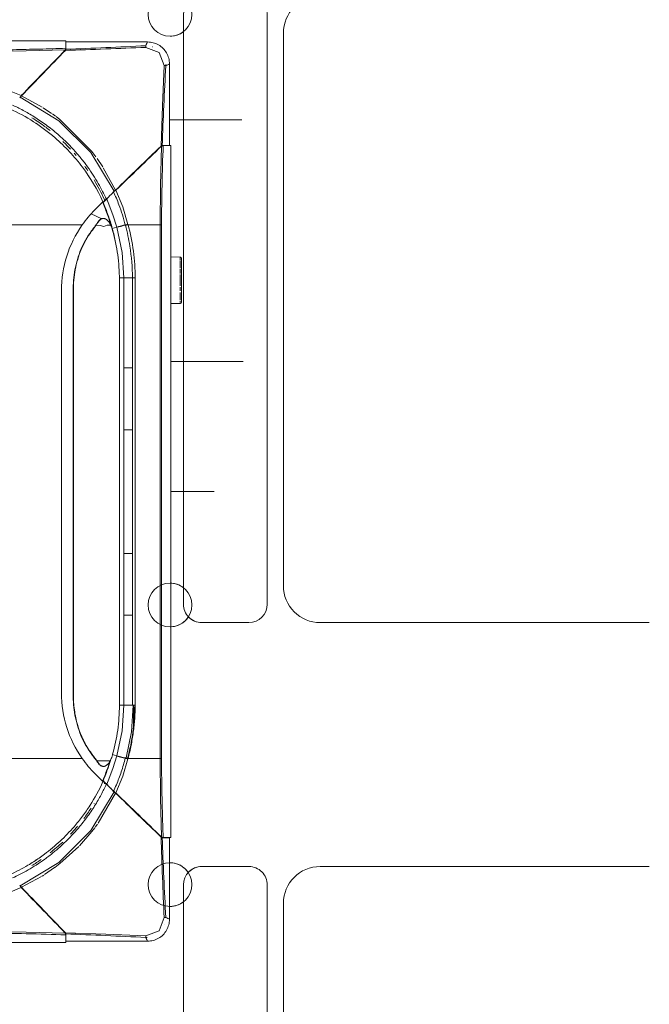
# Model space of a CAD drawing. Header units: millimetres. Extents: x -37728 to 44100, y 631619 to 691915.
# Tile 54 of 256: x -26210 to -25776, y 657375 to 658053. Entities that reach past the tile are written whole.
import ezdxf

# ---------------------------------------------------------------- set-up
doc = ezdxf.new("R2010")
doc.units = ezdxf.units.MM
doc.layers.add('_XREF', color=7, linetype='Continuous')
for name, color, linetype, lineweight in [('I-FURN', 252, 'Continuous', 5), ('LATS_CONTROL_LINE', 2, 'Continuous', 0), ('LATS_EQ_IDU', 7, 'Continuous', 0), ('LATS_PANEL', 7, 'Continuous', 0), ('LATS_PIPE_DRAIN', 4, 'Continuous', 0), ('LATS_PIPE_REFRIGERANT', 3, 'Continuous', 0)]:
    doc.layers.add(name, color=color, linetype=linetype, lineweight=lineweight)

# ---------------------------------------------------------------- blocks, each defined once
blk = doc.blocks.new('LATS_IDU_4WAY_CASSETTE_TE_TR_TQ_620')
at = {"layer": 'LATS_CONTROL_LINE', "color": 2, "linetype": 'ByBlock'}
blk.add_line((310.89, 0), (340.89, 0), dxfattribs=at)
at = {"layer": 'LATS_PANEL', "color": 0}
for p, q in [((-238.55, 310.89), (238.55, 310.89)), ((238.55, 310.89), (238.55, 305.69)), ((238.65, 310.04), (294.86, 310.04)), ((238.65, 304.99), (238.65, 310.04)), ((293.73, 306.97), (293.66, 307.46)), ((293.78, 306.32), (293.73, 306.97)), ((298.43, 306.71), (298.58, 306.66)), ((307.46, 293.66), (307.47, 294.53)), ((310.04, 294.86), (310.04, 238.65)), ((222.22, 265.08), (207.88, 272.79)), ((228.72, 260.81), (222.81, 264.72)), ((231.38, 258.89), (229.28, 260.41)), ((218.1, 253.82), (217.81, 254.01)), ((225.71, 248.37), (225.49, 248.54)), ((310.04, 238.65), (305, 238.65)), ((305.69, 238.55), (310.89, 238.55)), ((310.89, 238.55), (310.89, -238.55)), ((248.87, 225.16), (248.59, 225.51)), ((264.01, 223.91), (260.18, 229.6)), ((254.36, 217.45), (254.1, 217.83)), ((272.79, 207.88), (264.4, 223.3)), ((264.66, 199.91), (263.95, 199.22)), ((184.18, 183.89), (217.18, 183.89)), ((217.18, 183.89), (249.85, 183.89)), ((263.91, 188.31), (264.15, 188.32)), ((280.49, 183.74), (279.63, 183.54)), ((281.43, 184), (280.49, 183.74)), ((281.43, 184), (281.36, 184.27)), ((303.62, 184), (303.62, -184)), ((304.57, -184), (304.57, 184)), ((275.46, 146.2), (275.46, -147.4)), ((278.53, 85.23), (278.53, 147.3)), ((285.35, 147.3), (284.46, 147.3)), ((284.46, 147.3), (284.46, 85.23)), ((286.34, 147.3), (285.35, 147.3)), ((286.34, 85.23), (286.34, 147.3)), ((235.45, 138.53), (235.45, -138.74)), ((243.57, 138.5), (243.57, -139.69)), ((243.75, -139.69), (243.75, 138.5)), ((278.53, 85.23), (278.53, 42.61)), ((284.46, 85.23), (284.46, 42.61)), ((286.34, 42.61), (286.34, 85.23)), ((278.53, 42.61), (278.53, 0)), ((284.46, 42.61), (284.46, 0)), ((286.34, 0), (286.34, 42.61)), ((278.53, -42.61), (278.53, 0)), ((284.46, 0), (284.46, -42.61)), ((286.34, -42.61), (286.34, 0)), ((278.53, -42.61), (278.53, -85.23)), ((284.46, -42.61), (284.46, -85.23)), ((286.34, -85.23), (286.34, -42.61)), ((278.53, -85.23), (278.53, -147.3)), ((284.46, -85.23), (284.46, -147.3)), ((286.34, -147.3), (286.34, -85.23)), ((284.46, -147.3), (286.34, -147.3)), ((217.18, -184.11), (184.18, -184.11)), ((249.85, -184.11), (217.18, -184.11)), ((264.14, -189.53), (263.9, -189.51)), ((280.18, -183.97), (280.24, -183.77)), ((303.62, -184), (303.86, -211.07)), ((264.2, -199.28), (263.95, -199.22)), ((263.95, -199.22), (266.47, -201.66)), ((260.81, -228.72), (272.79, -207.88)), ((303.86, -211.07), (304.5, -238.12)), ((254.1, -218.04), (254.36, -217.66)), ((248.59, -225.73), (248.87, -225.37)), ((258.79, -231.52), (260.41, -229.28)), ((304.99, -238.65), (310.04, -238.65)), ((310.89, -238.55), (305.69, -238.55)), ((310.04, -238.65), (310.04, -294.86)), ((225.49, -248.75), (225.71, -248.58)), ((217.81, -254.22), (218.1, -254.03)), ((222.21, -265.08), (223.3, -264.4)), ((223.89, -264.03), (230.79, -259.32)), ((207.88, -272.79), (221.68, -265.41)), ((306.32, -293.78), (306.97, -293.73)), ((306.71, -298.43), (306.66, -298.58)), ((306.97, -293.73), (307.46, -293.66)), ((238.65, -310.04), (238.65, -305)), ((238.55, -310.89), (-238.55, -310.89)), ((238.55, -305.69), (238.55, -310.89)), ((294.86, -310.04), (238.65, -310.04)), ((293.66, -307.46), (294.53, -307.47))]:
    blk.add_line(p, q, dxfattribs=at)
at = {"layer": 'LATS_PANEL', "color": 0, "extrusion": (0, 0, -1)}
for p, q in [((224.37, 289.98), (224.42, 289.93)), ((294.67, 228.89), (294.55, 228.89)), ((282.59, 217.34), (282.59, 217.22)), ((284.08, 218.78), (284.16, 218.74)), ((287.28, 221.87), (287.4, 221.87)), ((276.93, 211.87), (277.06, 211.87)), ((263.39, 188.02), (255.98, 191.44)), ((269.05, 185.41), (268.38, 185.71)), ((310.89, 161.84), (317.3, 161.73)), ((317.3, 161.73), (317.3, 161.22)), ((317.3, 161.05), (317.3, 159.84)), ((317.3, 159.44), (317.3, 153.97)), ((318.28, 145.73), (318.28, 160.73)), ((317.3, 153.29), (317.3, 150.35)), ((317.3, 149.8), (317.3, 145.73)), ((317.3, 141.94), (317.3, 145.71)), ((318.28, 145.73), (318.28, 130.74)), ((317.3, 138.32), (317.3, 140.95)), ((317.3, 134.42), (317.3, 137.35)), ((317.3, 129.74), (310.89, 129.63)), ((317.3, 132.13), (317.3, 134.39)), ((317.3, 130.54), (317.3, 131.46)), ((317.3, 129.76), (317.3, 130.14)), ((285.28, -164.25), (285.28, -147.3)), ((276.32, -211.29), (276.39, -211.23)), ((211.23, -276.38), (211.29, -276.32))]:
    blk.add_line(p, q, dxfattribs=at)
at = {"layer": 'LATS_PANEL', "color": 0, "flags": 128}
for points in [[(293.78, 306.31), (302.86, 302.86), (306.31, 293.78)], [(184, 303.62), (211.07, 303.86), (238.12, 304.5)], [(238.12, 304.5), (238.1, 304.35), (238.09, 304.19)], [(238.56, 305.28), (238.56, 304.98), (238.55, 304.67)], [(306.32, 293.78), (305.21, 266.02), (304.23, 238.23)], [(306.32, 293.78), (306.97, 293.73), (307.47, 293.66)], [(207.82, 273.07), (196.24, 277.76), (184.27, 281.36)], [(207.06, 271.93), (207.08, 271.97), (207.11, 272.01), (207.13, 272.04), (207.15, 272.08), (207.18, 272.11), (207.2, 272.14), (207.22, 272.17), (207.24, 272.2), (207.26, 272.23), (207.28, 272.26), (207.3, 272.29), (207.32, 272.31), (207.34, 272.34), (207.36, 272.36), (207.38, 272.39), (207.4, 272.41), (207.41, 272.43), (207.43, 272.44), (207.45, 272.46), (207.46, 272.48)], [(207.12, 271.96), (233.7, 255.75), (255.75, 233.7), (271.95, 207.12)], [(207.78, 272.81), (207.8, 272.94), (207.82, 273.07)], [(259.32, 230.79), (256.54, 234.46), (234.47, 256.54), (231.86, 258.54)], [(304.5, 238.12), (303.86, 211.07), (303.62, 184)], [(304.19, 238.09), (304.35, 238.1), (304.5, 238.12)], [(305.27, 238.56), (304.97, 238.55), (304.67, 238.55)], [(272.41, 207.4), (272.4, 207.38), (272.38, 207.36), (272.36, 207.35), (272.34, 207.33), (272.32, 207.32), (272.3, 207.3), (272.28, 207.28), (272.25, 207.26), (272.23, 207.24), (272.2, 207.23), (272.18, 207.21), (272.15, 207.19), (272.12, 207.17), (272.09, 207.15), (272.06, 207.13), (272.03, 207.11), (272, 207.09), (271.97, 207.07), (271.94, 207.04), (271.9, 207.02), (271.87, 207), (271.83, 206.98), (271.81, 206.96)], [(273.07, 207.82), (272.94, 207.8), (272.81, 207.78)], [(281.36, 184.27), (277.76, 196.24), (273.07, 207.82)], [(263.95, 199.22), (264.07, 199.25), (264.2, 199.28)], [(264.2, 199.28), (265.46, 200.5), (266.72, 201.72)], [(266.47, 201.66), (265.21, 200.44), (265.06, 200.3)], [(266.45, 201.76), (265.66, 200.99), (265.12, 200.47)], [(267.77, 199.38), (267.25, 200.55), (266.72, 201.72)], [(273.78, 182.29), (271.07, 190.94), (267.77, 199.38)], [(259.47, 183.65), (262.19, 183.44), (264.72, 182.7), (267.11, 183.82), (269.43, 183.73)], [(261.87, 187.32), (261.99, 187.33), (262.11, 187.34)], [(262, 187.46), (262.11, 187.47), (262.2, 187.48)], [(279.55, 183.82), (279.56, 183.76), (279.58, 183.71), (279.6, 183.65), (279.61, 183.6), (279.62, 183.54)], [(303.62, 184), (303.84, 184), (304.05, 184), (304.25, 184), (304.43, 184), (304.57, 184)], [(256.05, 179.48), (256.16, 179.48), (256.27, 179.48)], [(273.78, 182.29), (272.19, 181.83), (270.6, 181.37)], [(278.53, 147.3), (277.36, 164.97), (273.78, 182.29)], [(275.42, 147.3), (276.88, 147.3), (278.53, 147.3)], [(243.75, -139.69), (243.66, -139.69), (243.57, -139.69)], [(273.78, -182.29), (277.36, -164.97), (278.53, -147.3)], [(278.53, -147.3), (276.88, -147.3), (275.45, -147.3)], [(280.26, -183.69), (283.87, -165.71), (285.09, -147.3)], [(256.05, -180.67), (256.16, -180.67), (256.27, -180.67)], [(267.77, -199.38), (271.07, -190.94), (273.78, -182.29)], [(270.76, -181.41), (272.19, -181.83), (273.78, -182.29)], [(273.07, -207.82), (277.76, -196.24), (281.36, -184.27)], [(279.63, -183.54), (279.93, -183.66), (280.24, -183.77)], [(281.14, -184), (281.1, -184.13), (281.09, -184.2)], [(266.72, -201.72), (265.46, -200.5), (264.2, -199.28)], [(266.45, -201.76), (265.66, -201), (264.97, -200.33)], [(266.72, -201.72), (267.25, -200.55), (267.77, -199.38)], [(271.96, -207.12), (255.75, -233.7), (233.7, -255.75), (207.12, -271.95)], [(271.93, -207.06), (271.97, -207.08), (272.01, -207.11), (272.04, -207.13), (272.08, -207.15), (272.11, -207.18), (272.14, -207.2), (272.17, -207.22), (272.2, -207.24), (272.23, -207.26), (272.26, -207.28), (272.29, -207.3), (272.31, -207.32), (272.34, -207.34), (272.36, -207.36), (272.39, -207.38), (272.41, -207.4), (272.43, -207.41), (272.44, -207.43), (272.46, -207.45), (272.48, -207.46)], [(272.81, -207.78), (272.94, -207.8), (273.07, -207.82)], [(248.06, -244.21), (256.54, -234.47), (258.54, -231.86)], [(304.5, -238.12), (304.35, -238.1), (304.19, -238.09)], [(305.28, -238.56), (304.98, -238.56), (304.67, -238.55)], [(230.88, -259.25), (234.46, -256.54), (247.51, -244.77)], [(184.27, -281.36), (196.24, -277.76), (207.82, -273.07)], [(207.4, -272.41), (207.38, -272.4), (207.36, -272.38), (207.35, -272.36), (207.33, -272.34), (207.32, -272.32), (207.3, -272.3), (207.28, -272.28), (207.26, -272.25), (207.24, -272.23), (207.23, -272.2), (207.21, -272.18), (207.19, -272.15), (207.17, -272.12), (207.15, -272.09), (207.13, -272.06), (207.11, -272.03), (207.09, -272), (207.07, -271.97), (207.04, -271.94), (207.02, -271.9), (207, -271.87), (206.98, -271.83), (206.96, -271.81)], [(207.82, -273.07), (207.8, -272.94), (207.78, -272.81)], [(306.31, -293.78), (302.86, -302.86), (293.78, -306.31)], [(238.12, -304.5), (211.07, -303.86), (184, -303.62)], [(238.09, -304.19), (238.1, -304.35), (238.12, -304.5)], [(293.78, -306.32), (266.02, -305.21), (238.23, -304.23)], [(238.56, -305.27), (238.55, -304.97), (238.55, -304.67)], [(293.78, -306.32), (293.73, -306.97), (293.66, -307.47)]]:
    blk.add_lwpolyline(points, dxfattribs=at)
at = {"layer": 'LATS_PANEL', "color": 0, "extrusion": (0, 0, -1), "flags": 128}
for points in [[(-318.28, 160.73), (-318.28, 160.77), (-318.28, 160.81), (-318.28, 160.85), (-318.27, 160.88), (-318.26, 160.92), (-318.26, 160.96), (-318.25, 161), (-318.23, 161.04), (-318.22, 161.08), (-318.21, 161.11), (-318.19, 161.15), (-318.17, 161.19), (-318.15, 161.22), (-318.13, 161.26), (-318.11, 161.29), (-318.09, 161.32), (-318.06, 161.35), (-318.04, 161.38), (-318.01, 161.41), (-317.98, 161.44), (-317.95, 161.47), (-317.92, 161.5), (-317.89, 161.52), (-317.86, 161.54), (-317.82, 161.57), (-317.79, 161.59), (-317.76, 161.61), (-317.72, 161.63), (-317.68, 161.64), (-317.65, 161.66), (-317.61, 161.67), (-317.57, 161.68), (-317.53, 161.69), (-317.49, 161.7), (-317.45, 161.71), (-317.41, 161.72), (-317.38, 161.72), (-317.34, 161.72), (-317.3, 161.73)], [(-318.28, 160.73), (-318.28, 160.71), (-318.28, 160.68), (-318.28, 160.62), (-318.28, 160.53), (-318.28, 160.43), (-318.28, 160.3), (-318.28, 160.14), (-318.28, 159.96), (-318.28, 159.76), (-318.28, 159.54), (-318.28, 159.3), (-318.28, 159.03), (-318.28, 158.74), (-318.28, 158.44), (-318.28, 158.11), (-318.28, 157.76), (-318.28, 157.39), (-318.28, 157), (-318.28, 156.6), (-318.28, 156.18), (-318.28, 155.74), (-318.28, 155.28), (-318.28, 154.82), (-318.28, 154.33), (-318.28, 153.83), (-318.28, 153.32), (-318.28, 152.8), (-318.28, 152.26), (-318.28, 151.72), (-318.28, 151.16), (-318.28, 150.6), (-318.28, 150.03), (-318.28, 149.45), (-318.28, 148.87), (-318.28, 148.28), (-318.28, 147.69), (-318.28, 147.09), (-318.28, 146.49), (-318.28, 145.89), (-318.28, 145.73)], [(-318.28, 145.73), (-318.28, 146.33), (-318.28, 146.93), (-318.28, 147.53), (-318.28, 148.12), (-318.28, 148.71), (-318.28, 149.3), (-318.28, 149.88), (-318.28, 150.45), (-318.28, 151.01), (-318.28, 151.57), (-318.28, 152.12), (-318.28, 152.66), (-318.28, 153.18), (-318.28, 153.7), (-318.28, 154.2), (-318.28, 154.69), (-318.28, 155.16), (-318.28, 155.62), (-318.28, 156.06), (-318.28, 156.49), (-318.28, 156.9), (-318.28, 157.29), (-318.28, 157.66), (-318.28, 158.01), (-318.28, 158.35), (-318.28, 158.66), (-318.28, 158.96), (-318.28, 159.23), (-318.28, 159.48), (-318.28, 159.71), (-318.28, 159.91), (-318.28, 160.1), (-318.28, 160.26), (-318.28, 160.39), (-318.28, 160.51), (-318.28, 160.6), (-318.28, 160.66), (-318.28, 160.71), (-318.28, 160.72), (-318.28, 160.73)], [(-318.28, 130.74), (-318.28, 130.75), (-318.28, 130.79), (-318.28, 130.85), (-318.28, 130.93), (-318.28, 131.04), (-318.28, 131.17), (-318.28, 131.32), (-318.28, 131.5), (-318.28, 131.7), (-318.28, 131.92), (-318.28, 132.17), (-318.28, 132.43), (-318.28, 132.72), (-318.28, 133.03), (-318.28, 133.36), (-318.28, 133.71), (-318.28, 134.07), (-318.28, 134.46), (-318.28, 134.86), (-318.28, 135.29), (-318.28, 135.72), (-318.28, 136.18), (-318.28, 136.65), (-318.28, 137.13), (-318.28, 137.63), (-318.28, 138.14), (-318.28, 138.66), (-318.28, 139.2), (-318.28, 139.74), (-318.28, 140.3), (-318.28, 140.86), (-318.28, 141.43), (-318.28, 142.01), (-318.28, 142.59), (-318.28, 143.18), (-318.28, 143.78), (-318.28, 144.37), (-318.28, 144.97), (-318.28, 145.57), (-318.28, 145.73)], [(-318.28, 145.73), (-318.28, 145.13), (-318.28, 144.53), (-318.28, 143.94), (-318.28, 143.34), (-318.28, 142.75), (-318.28, 142.17), (-318.28, 141.59), (-318.28, 141.02), (-318.28, 140.45), (-318.28, 139.89), (-318.28, 139.35), (-318.28, 138.81), (-318.28, 138.28), (-318.28, 137.77), (-318.28, 137.27), (-318.28, 136.78), (-318.28, 136.3), (-318.28, 135.85), (-318.28, 135.4), (-318.28, 134.98), (-318.28, 134.57), (-318.28, 134.18), (-318.28, 133.8), (-318.28, 133.45), (-318.28, 133.12), (-318.28, 132.8), (-318.28, 132.51), (-318.28, 132.24), (-318.28, 131.99), (-318.28, 131.76), (-318.28, 131.55), (-318.28, 131.37), (-318.28, 131.21), (-318.28, 131.07), (-318.28, 130.96), (-318.28, 130.87), (-318.28, 130.8), (-318.28, 130.76), (-318.28, 130.74), (-318.28, 130.74)], [(-317.3, 129.74), (-317.34, 129.74), (-317.38, 129.74), (-317.42, 129.75), (-317.46, 129.75), (-317.5, 129.76), (-317.54, 129.77), (-317.58, 129.78), (-317.62, 129.79), (-317.65, 129.81), (-317.69, 129.82), (-317.73, 129.84), (-317.76, 129.86), (-317.8, 129.88), (-317.83, 129.9), (-317.86, 129.92), (-317.9, 129.95), (-317.93, 129.97), (-317.96, 130), (-317.99, 130.03), (-318.01, 130.05), (-318.04, 130.08), (-318.07, 130.11), (-318.09, 130.15), (-318.11, 130.18), (-318.14, 130.21), (-318.16, 130.25), (-318.17, 130.28), (-318.19, 130.32), (-318.21, 130.35), (-318.22, 130.39), (-318.24, 130.43), (-318.25, 130.47), (-318.26, 130.51), (-318.27, 130.55), (-318.27, 130.59), (-318.28, 130.62), (-318.28, 130.66), (-318.28, 130.7), (-318.28, 130.74)]]:
    blk.add_lwpolyline(points, dxfattribs=at)
at = {"layer": 'LATS_PANEL', "color": 0, "extrusion": (0, 0, -1)}
for centre, radius, start, end in [((-214.48, 282.4), 5.8, 152.69374, 153.54311), ((-277.67, 220.62), 8.75, 177.8074, 178.56833)]:
    blk.add_arc(centre, radius, start, end, dxfattribs=at)
for centre, major_axis, start_param, end_param in [((306.2, 239.75), (-0.01, 10.85), 4.598984, 4.608393), ((308.2, 239.76), (-0.01, 8.85), 4.573123, 4.584656), ((308.2, 239.76), (-0.01, 7.55), 1.72051, 1.734017)]:
    blk.add_ellipse(centre, major_axis=major_axis, ratio=0.003545, start_param=start_param, end_param=end_param, dxfattribs=at)
at = {"layer": 'LATS_PANEL', "color": 0}
for centre, major_axis, ratio, start_param, end_param in [((243.66, 171.61), (0, 33.11), 0.179504, 3.126491, 3.156693), ((271.63, -181.99), (-3.68, -9.44), 0.798657, 1.687002, 1.715473), ((245.15, -316.5), (-39.33, -132.03), 0.282915, 3.220098, 3.227345), ((229.58, -168.95), (-5.14, 54.91), 0.975765, 4.339887, 4.344889)]:
    blk.add_ellipse(centre, major_axis=major_axis, ratio=ratio, start_param=start_param, end_param=end_param, dxfattribs=at)
for points in [[(238.55, 305.69), (235.52, 305.58), (229.46, 305.38), (220.38, 305.09), (211.28, 304.92), (202.19, 304.67), (193.1, 304.63), (187.03, 304.58), (184, 304.57)], [(238.23, 304.23), (247.5, 304.52), (266.03, 305.19), (284.53, 305.94), (293.78, 306.32)], [(238.55, 305.69), (238.55, 305.63), (238.55, 305.5), (238.56, 305.36), (238.56, 305.28)], [(293.66, 307.47), (284.51, 307.01), (266.18, 306.11), (247.83, 305.33), (238.65, 304.99)], [(294.86, 310.04), (294.7, 309.7), (294.34, 308.93), (293.9, 307.98), (293.66, 307.47)], [(294.94, 310.04), (296.22, 310.03), (298.88, 309.66), (302.53, 308.16), (305.76, 305.75), (308.15, 302.53), (309.67, 298.86), (310.03, 296.22), (310.04, 294.94)], [(207.78, 272.81), (212.85, 278.06), (222.97, 288.54), (233.05, 298.97), (238.09, 304.19)], [(238.12, 304.5), (233.08, 299.27), (223, 288.82), (212.89, 278.33), (207.81, 273.07)], [(238.23, 304.23), (233.19, 299), (223.09, 288.55), (212.96, 278.06), (207.88, 272.79)], [(238.09, 304.19), (238.17, 304.28), (238.33, 304.44), (238.47, 304.59), (238.55, 304.67)], [(238.56, 305.28), (238.5, 305.15), (238.37, 304.89), (238.21, 304.63), (238.12, 304.5)], [(238.65, 304.69), (238.58, 304.62), (238.45, 304.46), (238.31, 304.31), (238.23, 304.23)], [(238.65, 304.69), (238.65, 304.75), (238.65, 304.86), (238.65, 304.95), (238.65, 304.99)], [(305, 238.65), (305.33, 247.83), (306.11, 266.18), (307.01, 284.51), (307.47, 293.66)], [(307.47, 293.66), (307.98, 293.9), (308.93, 294.34), (309.7, 294.7), (310.04, 294.86)], [(207.82, 273.07), (207.61, 272.77), (207.18, 272.11), (206.84, 271.6), (206.71, 271.42)], [(207.88, 272.79), (207.75, 272.66), (207.46, 272.34), (207.22, 272.06), (207.12, 271.96)], [(207.49, 272.51), (207.58, 272.61), (207.68, 272.71), (207.78, 272.81)], [(215.2, 257.68), (218.34, 255.75), (221.4, 253.68), (224.38, 251.49)], [(224.66, 251.28), (225.68, 250.52), (226.69, 249.75), (227.69, 248.96)], [(233.37, 244.22), (233.43, 244.16), (233.49, 244.11), (233.55, 244.05)], [(236.37, 241.47), (237.3, 240.6), (238.21, 239.72), (239.1, 238.82)], [(239.1, 238.82), (240.01, 237.91), (240.9, 236.99), (241.78, 236.06)], [(304.23, 238.23), (299, 233.19), (288.55, 223.09), (278.06, 212.96), (272.79, 207.88)], [(304.19, 238.09), (298.97, 233.05), (288.54, 222.97), (278.06, 212.85), (272.81, 207.78)], [(273.07, 207.81), (278.33, 212.89), (288.82, 223), (299.27, 233.08), (304.5, 238.12)], [(304.67, 238.55), (304.6, 238.48), (304.44, 238.33), (304.28, 238.17), (304.19, 238.09)], [(304.23, 238.23), (304.31, 238.31), (304.47, 238.45), (304.62, 238.58), (304.69, 238.65)], [(304.5, 238.12), (304.63, 238.21), (304.89, 238.37), (305.15, 238.5), (305.27, 238.56)], [(304.57, 184), (304.58, 193.1), (304.79, 211.29), (305.34, 229.47), (305.69, 238.55)], [(305, 238.65), (304.95, 238.65), (304.86, 238.65), (304.75, 238.65), (304.69, 238.65)], [(305.27, 238.56), (305.35, 238.56), (305.52, 238.55), (305.64, 238.55), (305.69, 238.55)], [(244.37, 233.24), (244.79, 232.76), (245.21, 232.28), (245.63, 231.8)], [(251.59, 224.35), (252.34, 223.33), (253.09, 222.3), (253.81, 221.25)], [(249.99, 223.7), (255.51, 216.33), (260.23, 208.36), (264.15, 199.82)], [(258, 214.86), (260.66, 210.51), (263.08, 205.98), (265.2, 201.38)], [(271.42, 206.71), (271.64, 206.85), (272.24, 207.22), (272.82, 207.63), (273.07, 207.82)], [(271.95, 207.12), (272.05, 207.22), (272.33, 207.46), (272.65, 207.74), (272.79, 207.88)], [(272.81, 207.78), (272.74, 207.71), (272.67, 207.65), (272.6, 207.58)], [(264.15, 199.82), (263.22, 198.9), (261.37, 197.06), (259.51, 195.21), (258.59, 194.28)], [(264.9, 199.96), (264.79, 199.94), (264.55, 199.89), (264.28, 199.84), (264.15, 199.82)], [(270.59, 181.36), (269.74, 184.44), (267.85, 190.48), (265.5, 196.36), (264.2, 199.28)], [(265.2, 201.38), (265.23, 201.28), (265.27, 201.07), (265.23, 200.72), (265.11, 200.35), (264.98, 200.09), (264.9, 199.96)], [(266.73, 201.72), (266.73, 201.76), (266.69, 201.78), (266.56, 201.72), (266.47, 201.66)], [(258.59, 194.28), (256.99, 192.68), (253.93, 189.36), (251.16, 185.76), (249.84, 183.89)], [(249.85, 183.89), (245.12, 177.1), (237.97, 162.75), (235.5, 146.86), (235.45, 138.53)], [(259.24, 183.65), (258.7, 182.96), (258.16, 182.27), (257.63, 181.58)], [(257.85, 181.58), (258.38, 182.27), (258.92, 182.96), (259.47, 183.65)], [(259.21, 183.61), (259.25, 183.61), (259.33, 183.62), (259.4, 183.62), (259.44, 183.61)], [(261.87, 187.32), (261.36, 186.76), (260.42, 185.58), (259.61, 184.31), (259.24, 183.65)], [(260.04, 184.6), (260.24, 184.93), (260.46, 185.25), (260.68, 185.56)], [(260.68, 185.56), (261.12, 186.17), (261.6, 186.77), (262.11, 187.34)], [(262, 187.46), (261.95, 187.42), (261.91, 187.37), (261.87, 187.32)], [(262.11, 187.34), (262.15, 187.38), (262.19, 187.43), (262.23, 187.48)], [(269.43, 183.73), (269.64, 183.35), (270.03, 182.55), (270.32, 181.72), (270.45, 181.29)], [(281.36, 184.27), (281.3, 184.25), (281.16, 184.21), (280.95, 184.16), (280.74, 184.1), (280.52, 184.05), (280.31, 183.99), (280.11, 183.95), (279.91, 183.9), (279.72, 183.86), (279.6, 183.84), (279.55, 183.83)], [(286.34, 147.3), (286.34, 153.5), (285.52, 165.89), (283.06, 178.04), (281.43, 184)], [(303.62, 184), (302.81, 184), (301.19, 184), (298.74, 184), (296.29, 184), (293.83, 184), (291.36, 184), (288.89, 184), (286.41, 184), (283.93, 184), (282.27, 184), (281.43, 184)], [(256.05, 179.47), (253.18, 175.52), (248.41, 167.2), (244.38, 153.01), (243.52, 143.41), (243.57, 138.5)], [(243.75, 138.5), (243.7, 143.41), (244.57, 153.01), (248.61, 167.21), (253.39, 175.52), (256.27, 179.48)], [(257.63, 181.58), (257.1, 180.88), (256.57, 180.18), (256.05, 179.48)], [(256.27, 179.48), (256.79, 180.18), (257.31, 180.88), (257.85, 181.58)], [(270.45, 181.29), (270.51, 181.07), (270.64, 180.63), (270.77, 180.19), (270.83, 179.97)], [(270.6, 181.36), (270.56, 181.32), (270.52, 181.29), (270.48, 181.29)], [(272.91, 171.65), (272.27, 174.87), (271.5, 178.1), (270.6, 181.36)], [(270.83, 179.97), (272.39, 174.45), (274.72, 163.3), (275.48, 151.94), (275.46, 146.2)], [(235.45, -138.74), (235.5, -147.07), (237.97, -162.96), (245.12, -177.32), (249.85, -184.11)], [(243.57, -139.69), (243.52, -144.61), (244.38, -154.2), (248.41, -168.38), (253.18, -176.71), (256.05, -180.67)], [(256.27, -180.67), (254.1, -177.72), (250.33, -171.56), (246.43, -161.34), (244.19, -150.57), (243.72, -143.34), (243.75, -139.69)], [(275.46, -147.4), (275.47, -153.15), (274.72, -164.52), (272.39, -175.66), (270.83, -181.16)], [(286.03, -147.3), (286.03, -153.5), (285.21, -165.89), (282.76, -178.04), (281.14, -184)], [(256.05, -180.67), (256.66, -181.5), (257.9, -183.15), (259.17, -184.76), (259.82, -185.55)], [(258.13, -183.14), (257.5, -182.32), (256.88, -181.5), (256.27, -180.67)], [(260.06, -185.56), (259.4, -184.76), (258.76, -183.95), (258.13, -183.14)], [(270.45, -182.48), (270.28, -183.05), (269.88, -184.13), (269.32, -185.15), (269.01, -185.63)], [(270.83, -181.16), (270.77, -181.38), (270.64, -181.82), (270.51, -182.26), (270.45, -182.48)], [(249.84, -184.11), (251.16, -185.97), (253.93, -189.57), (256.99, -192.9), (258.59, -194.49)], [(260.04, -185.54), (260, -185.54), (259.92, -185.54), (259.84, -185.53), (259.8, -185.53)], [(269.01, -185.62), (268.01, -185.62), (266.03, -185.61), (263.05, -185.6), (261.05, -185.57), (260.06, -185.56)], [(260.9, -187), (260.8, -186.88), (260.62, -186.64), (260.47, -186.42), (260.4, -186.32)], [(262.11, -188.53), (261.9, -188.27), (261.48, -187.76), (261.08, -187.25), (260.9, -187)], [(261.88, -188.51), (261.94, -188.56), (262.03, -188.64), (262.1, -188.66), (262.12, -188.66)], [(261.88, -188.51), (261.92, -188.56), (261.96, -188.61), (262, -188.65)], [(262, -188.65), (262.04, -188.65), (262.11, -188.66), (262.19, -188.66), (262.23, -188.67)], [(262, -188.65), (262.25, -188.82), (262.73, -189.09), (263.2, -189.27), (263.43, -189.34)], [(262.12, -188.66), (262.13, -188.66), (262.15, -188.64), (262.13, -188.57), (262.11, -188.53)], [(262.11, -188.53), (262.15, -188.58), (262.19, -188.62), (262.23, -188.67)], [(279.55, -183.83), (279.67, -183.86), (279.95, -183.91), (280.41, -184.02), (280.89, -184.14), (281.21, -184.23), (281.36, -184.27)], [(280.24, -183.77), (280.32, -183.79), (280.51, -183.83), (280.82, -183.91), (281.04, -183.97), (281.14, -184)], [(281.14, -184), (281.24, -184), (281.34, -184), (281.43, -184)], [(303.62, -184), (302.81, -184), (301.19, -184), (298.74, -184), (296.29, -184), (293.83, -184), (291.36, -184), (288.89, -184), (286.41, -184), (283.93, -184), (282.26, -184), (281.43, -184)], [(303.62, -184), (303.8, -184), (303.97, -184), (304.13, -184)], [(304.13, -184), (304.29, -184), (304.44, -184), (304.57, -184)], [(305.69, -238.55), (305.58, -235.52), (305.38, -229.46), (305.09, -220.38), (304.92, -211.28), (304.67, -202.19), (304.63, -193.1), (304.58, -187.03), (304.57, -184)], [(258.59, -194.49), (259.51, -195.42), (261.37, -197.27), (263.22, -199.11), (264.15, -200.03)], [(264.15, -200.03), (261.53, -205.73), (258.58, -211.16), (255.25, -216.34)], [(264.15, -200.03), (264.28, -200.05), (264.55, -200.1), (264.79, -200.15), (264.9, -200.17)], [(264.9, -200.17), (264.98, -200.3), (265.11, -200.56), (265.23, -200.93), (265.27, -201.28), (265.23, -201.5), (265.2, -201.6)], [(266.47, -201.66), (266.56, -201.72), (266.63, -201.75), (266.67, -201.76)], [(273.07, -207.82), (272.77, -207.61), (272.11, -207.18), (271.6, -206.84), (271.42, -206.71)], [(272.79, -207.88), (272.66, -207.75), (272.34, -207.46), (272.06, -207.22), (271.96, -207.12)], [(272.51, -207.49), (272.61, -207.58), (272.71, -207.68), (272.81, -207.78)], [(304.23, -238.23), (299, -233.19), (288.55, -223.09), (278.06, -212.96), (272.79, -207.88)], [(272.81, -207.78), (278.06, -212.85), (288.54, -222.97), (298.97, -233.05), (304.19, -238.09)], [(304.5, -238.12), (299.27, -233.08), (288.82, -223), (278.33, -212.89), (273.07, -207.81)], [(255.25, -216.34), (253.59, -218.93), (251.84, -221.45), (250, -223.91)], [(258.17, -214.78), (258.12, -214.88), (258.06, -214.97), (258, -215.06)], [(255.95, -218.3), (254.34, -220.76), (252.65, -223.16), (250.88, -225.51)], [(246.7, -230.75), (245.11, -232.64), (243.47, -234.48), (241.78, -236.28)], [(236.37, -241.69), (233.59, -244.31), (230.68, -246.81), (227.69, -249.18)], [(304.19, -238.09), (304.28, -238.17), (304.44, -238.33), (304.59, -238.47), (304.67, -238.55)], [(304.69, -238.65), (304.62, -238.58), (304.46, -238.45), (304.31, -238.31), (304.23, -238.23)], [(304.23, -238.23), (304.52, -247.5), (304.85, -256.77), (305.21, -266.02)], [(305.28, -238.56), (305.15, -238.5), (304.89, -238.37), (304.63, -238.21), (304.5, -238.12)], [(304.69, -238.65), (304.75, -238.65), (304.86, -238.65), (304.95, -238.65), (304.99, -238.65)], [(307.47, -293.66), (307.01, -284.51), (306.11, -266.18), (305.33, -247.83), (304.99, -238.65)], [(305.69, -238.55), (305.63, -238.55), (305.5, -238.55), (305.36, -238.56), (305.28, -238.56)], [(221.56, -253.72), (219.48, -255.18), (217.36, -256.57), (215.2, -257.89)], [(206.71, -271.42), (206.85, -271.64), (207.22, -272.24), (207.63, -272.82), (207.82, -273.07)], [(305.21, -266.02), (305.57, -275.28), (305.94, -284.53), (306.32, -293.78)], [(207.12, -271.95), (207.22, -272.05), (207.46, -272.33), (207.74, -272.65), (207.88, -272.79)], [(238.09, -304.19), (233.05, -298.97), (222.97, -288.54), (212.85, -278.06), (207.78, -272.81)], [(207.81, -273.07), (212.89, -278.33), (223, -288.82), (233.08, -299.27), (238.12, -304.5)], [(238.23, -304.23), (233.19, -299), (223.09, -288.55), (212.96, -278.06), (207.88, -272.79)], [(310.04, -294.94), (310.03, -296.22), (309.66, -298.88), (308.16, -302.53), (305.75, -305.76), (302.53, -308.15), (298.86, -309.67), (296.22, -310.03), (294.94, -310.04)], [(310.04, -294.86), (309.7, -294.7), (308.93, -294.34), (307.98, -293.9), (307.47, -293.66)], [(184, -304.57), (193.1, -304.58), (211.29, -304.79), (229.47, -305.34), (238.55, -305.69)], [(238.55, -304.67), (238.48, -304.6), (238.33, -304.44), (238.17, -304.28), (238.09, -304.19)], [(238.12, -304.5), (238.21, -304.63), (238.37, -304.89), (238.5, -305.15), (238.56, -305.27)], [(238.23, -304.23), (238.31, -304.31), (238.45, -304.47), (238.58, -304.62), (238.65, -304.69)], [(238.56, -305.27), (238.56, -305.35), (238.55, -305.52), (238.55, -305.64), (238.55, -305.69)], [(238.65, -305), (238.65, -304.95), (238.65, -304.86), (238.65, -304.75), (238.65, -304.69)], [(238.65, -305), (247.83, -305.33), (266.18, -306.11), (284.51, -307.01), (293.66, -307.47)], [(293.66, -307.47), (293.9, -307.98), (294.34, -308.93), (294.7, -309.7), (294.86, -310.04)]]:
    blk.add_open_spline(points, degree=3, dxfattribs=at)
for points, knots in [([(201.76, 266.45), (204.09, 265.39), (207.72, 263.6), (212.81, 260.77), (216.72, 258.42), (220.77, 255.79), (224.93, 252.86), (229.04, 249.7), (233.64, 245.88), (238.71, 241.21), (244.16, 235.55), (249.04, 229.87), (252.08, 225.92), (253.51, 223.96)], [0, 0, 0, 0, 0.1, 0.15, 0.2, 0.25, 0.3, 0.35, 0.4, 0.475, 0.55, 0.625, 0.7, 0.7, 0.7, 0.7]), ([(200.1, 263.86), (205.74, 261.29), (216.54, 255.42), (230.13, 245.24), (241.3, 234.47), (247.23, 227.39), (249.99, 223.7)], [0, 0, 0, 0, 0.2, 0.4, 0.55, 0.7, 0.7, 0.7, 0.7]), ([(253.51, 223.96), (254.93, 222), (257.59, 218.12), (262.16, 210.57), (264.9, 205.17), (266.45, 201.76)], [0.7, 0.7, 0.7, 0.7, 0.775, 0.85, 1, 1, 1, 1]), ([(268.72, 203.83), (268.37, 203.49), (267.62, 202.76), (266.85, 202.04), (266.47, 201.66)], [0.6262242, 0.6262242, 0.6262242, 0.6262242, 0.8, 1, 1, 1, 1]), ([(266.73, 201.72), (267.07, 202.08), (267.72, 202.79), (268.57, 203.7), (269.23, 204.4), (269.73, 204.91), (270.19, 205.41), (270.78, 206.03), (271.19, 206.45), (271.42, 206.71)], [0, 0, 0, 0, 0.2, 0.4, 0.5, 0.6, 0.7, 0.8, 1, 1, 1, 1]), ([(271.42, 206.71), (272.78, 203.77), (275.91, 196.27), (278.33, 188.56), (279.55, 183.83)], [0, 0, 0, 0, 0.4, 1, 1, 1, 1]), ([(272.46, 207.44), (272.41, 207.39), (272.26, 207.25), (272.13, 207.13), (272.06, 207.06)], [0.4375, 0.4375, 0.4375, 0.4375, 0.625, 1, 1, 1, 1]), ([(263.95, 199.22), (265.25, 196.31), (267.39, 190.94), (269.16, 185.43), (269.89, 182.89)], [0, 0, 0, 0, 0.5, 0.9165043, 0.9165043, 0.9165043, 0.9165043]), ([(264.13, 188.32), (264.03, 188.32), (263.85, 188.3), (263.49, 188.25), (263.04, 188.11), (262.51, 187.85), (262.17, 187.6), (262, 187.46)], [0.75, 0.75, 0.75, 0.75, 0.78125, 0.8125, 0.875, 0.9375, 1, 1, 1, 1]), ([(262.23, 187.48), (262.4, 187.62), (262.75, 187.86), (263.28, 188.13), (263.72, 188.26), (264.09, 188.32), (264.36, 188.34), (264.64, 188.32), (265.04, 188.26), (265.54, 188.11), (266.03, 187.9), (266.4, 187.7), (266.66, 187.54), (266.9, 187.37), (267.22, 187.1), (267.6, 186.72), (267.95, 186.31), (268.2, 185.99), (268.38, 185.74), (268.55, 185.51), (268.76, 185.18), (269.1, 184.61), (269.32, 184.09), (269.44, 183.74)], [0, 0, 0, 0, 0.0625, 0.125, 0.1875, 0.21875, 0.25, 0.28125, 0.3125, 0.375, 0.4375, 0.46875, 0.5, 0.53125, 0.5625, 0.625, 0.6875, 0.71875, 0.75, 0.78125, 0.8125, 0.875, 1, 1, 1, 1]), ([(279.55, 183.83), (279.47, 183.81), (279.3, 183.78), (279.05, 183.73), (278.79, 183.68), (278.52, 183.63), (278.24, 183.57), (277.96, 183.49), (277.74, 183.4), (277.55, 183.32), (277.41, 183.26), (277.27, 183.21), (277.08, 183.14), (276.83, 183.06), (276.53, 182.99), (276.22, 182.92), (275.91, 182.86), (275.6, 182.8), (275.29, 182.73), (274.67, 182.58), (274.17, 182.43), (273.78, 182.29)], [0, 0, 0, 0, 0.05, 0.1, 0.15, 0.2, 0.25, 0.3, 0.35, 0.375, 0.4, 0.425, 0.45, 0.5, 0.55, 0.6, 0.65, 0.7, 0.75, 0.8, 1, 1, 1, 1]), ([(279.62, 183.54), (280.91, 178.81), (283.48, 166.88), (284.45, 154.65), (284.45, 147.3)], [0, 0, 0, 0, 0.4, 1, 1, 1, 1]), ([(278.53, 147.3), (278.53, 147.3), (279.23, 147.3), (281.05, 147.3), (283.35, 147.3), (284.46, 147.3)], [-0.6387308, -0.6387308, -0.6387308, -0.6387308, -0.6383851, -0.4248249, 0, 0, 0, 0]), ([(278.53, 85.23), (278.53, 85.23), (279.23, 85.23), (281.05, 85.23), (283.35, 85.23), (284.46, 85.23)], [-0.6387249, -0.6387249, -0.6387249, -0.6387249, -0.6383792, -0.4248248, 0, 0, 0, 0]), ([(284.46, 42.61), (283.35, 42.61), (281.05, 42.61), (279.23, 42.61), (278.53, 42.61), (278.53, 42.61)], [0, 0, 0, 0, 0.4248248, 0.6383792, 0.6387249, 0.6387249, 0.6387249, 0.6387249]), ([(278.53, -42.61), (278.53, -42.61), (279.23, -42.61), (281.05, -42.61), (283.35, -42.61), (284.46, -42.61)], [-0.6387249, -0.6387249, -0.6387249, -0.6387249, -0.6383792, -0.4248248, 0, 0, 0, 0]), ([(284.46, -85.23), (283.35, -85.23), (281.05, -85.23), (279.23, -85.23), (278.53, -85.23), (278.53, -85.23)], [0, 0, 0, 0, 0.4248248, 0.6383792, 0.6387249, 0.6387249, 0.6387249, 0.6387249]), ([(278.53, -147.3), (278.53, -147.3), (279.23, -147.3), (281.05, -147.3), (283.35, -147.3), (284.46, -147.3)], [-0.6387308, -0.6387308, -0.6387308, -0.6387308, -0.6383851, -0.4248249, 0, 0, 0, 0]), ([(281.43, -184), (282.26, -181.02), (283.32, -176.51), (284.38, -170.41), (285.14, -165.84), (285.65, -161.22), (286.19, -155.05), (286.34, -150.4), (286.34, -147.3)], [0, 0, 0, 0, 0.25, 0.375, 0.5, 0.625, 0.75, 1, 1, 1, 1]), ([(279.55, -183.83), (279.51, -183.81), (279.4, -183.74), (279.23, -183.66), (279.02, -183.6), (278.84, -183.59), (278.68, -183.59), (278.54, -183.58), (278.4, -183.56), (278.26, -183.54), (278.12, -183.51), (277.93, -183.47), (277.74, -183.42), (277.55, -183.36), (277.4, -183.32), (277.26, -183.28), (277.06, -183.22), (276.71, -183.12), (276.21, -182.99), (275.59, -182.83), (274.98, -182.66), (274.37, -182.48), (273.98, -182.36), (273.78, -182.29)], [-1, -1, -1, -1, -0.975, -0.925, -0.8875, -0.85, -0.825, -0.8, -0.775, -0.75, -0.725, -0.7, -0.65, -0.625, -0.6, -0.575, -0.55, -0.5, -0.4, -0.3, -0.2, -0.1, 0, 0, 0, 0]), ([(259.99, -185.98), (259.99, -186.03), (260.06, -186.19), (260.3, -186.53), (260.56, -186.86), (260.73, -187.08), (260.81, -187.18), (260.85, -187.23)], [0.46875, 0.46875, 0.46875, 0.46875, 0.53125, 0.625, 0.6875, 0.71875, 0.75, 0.75, 0.75, 0.75]), ([(260.4, -186.32), (260.36, -186.27), (260.3, -186.18), (260.18, -185.99), (260.11, -185.88), (260.08, -185.82)], [0.6, 0.6, 0.6, 0.6, 0.65, 0.7, 0.8, 0.8, 0.8, 0.8]), ([(260.85, -187.23), (260.89, -187.28), (260.97, -187.38), (261.13, -187.59), (261.42, -187.96), (261.69, -188.29), (261.88, -188.51)], [0.75, 0.75, 0.75, 0.75, 0.78125, 0.8125, 0.875, 1, 1, 1, 1]), ([(269.01, -185.63), (268.82, -186.11), (268.49, -186.76), (268.01, -187.42), (267.7, -187.77), (267.46, -188.02), (267.2, -188.26), (266.83, -188.58), (266.32, -188.96), (265.79, -189.26), (265.4, -189.39), (265.18, -189.45), (265.02, -189.47), (264.86, -189.49), (264.64, -189.5), (264.25, -189.49), (263.68, -189.38), (262.97, -189.11), (262.48, -188.83), (262.23, -188.67)], [0, 0, 0, 0, 0.166667, 0.25, 0.291667, 0.333333, 0.375, 0.416667, 0.5, 0.583333, 0.625, 0.645833, 0.666667, 0.6875, 0.708333, 0.75, 0.833333, 0.916667, 1, 1, 1, 1]), ([(269.06, -185.66), (268.56, -187.26), (267.03, -191.83), (265.25, -196.31), (263.95, -199.22)], [0.235806, 0.235806, 0.235806, 0.235806, 0.5, 1, 1, 1, 1]), ([(264.2, -199.28), (265.5, -196.36), (267.43, -191.52), (269.06, -186.58), (269.65, -184.62)], [0, 0, 0, 0, 0.5, 0.8226993, 0.8226993, 0.8226993, 0.8226993]), ([(279.55, -183.83), (279.14, -185.41), (278.28, -188.53), (276.34, -194.71), (274.06, -200.78), (272.1, -205.24), (271.42, -206.71)], [0, 0, 0, 0, 0.2, 0.4, 0.8, 1, 1, 1, 1]), ([(279.63, -183.54), (279.74, -183.57), (280.03, -183.63), (280.42, -183.73), (280.73, -183.81), (280.97, -183.87), (281.23, -183.95), (281.38, -183.99), (281.43, -184)], [-1, -1, -1, -1, -0.75, -0.5, -0.375, -0.25, -0.125, 0, 0, 0, 0]), ([(266.45, -201.76), (265.39, -204.09), (263.6, -207.72), (260.77, -212.81), (258.42, -216.72), (255.79, -220.77), (253.83, -223.54), (252.82, -224.92)], [0, 0, 0, 0, 0.1, 0.15, 0.2, 0.25, 0.3, 0.3, 0.3, 0.3]), ([(266.47, -201.66), (266.85, -202.04), (267.58, -202.72), (268.3, -203.42), (268.61, -203.72)], [0, 0, 0, 0, 0.2, 0.3548127, 0.3548127, 0.3548127, 0.3548127]), ([(271.42, -206.71), (271.19, -206.45), (270.78, -206.03), (270.19, -205.41), (269.73, -204.91), (269.23, -204.4), (268.57, -203.7), (267.72, -202.79), (267.07, -202.08), (266.73, -201.72)], [0, 0, 0, 0, 0.2, 0.3, 0.4, 0.5, 0.6, 0.8, 1, 1, 1, 1]), ([(268.65, -203.76), (268.73, -203.84), (269.2, -204.3), (270.06, -205.12), (271.14, -206.17), (271.78, -206.78), (272.06, -207.06)], [0.3618333, 0.3618333, 0.3618333, 0.3618333, 0.4, 0.6, 0.8, 1, 1, 1, 1]), ([(250, -223.91), (248.15, -226.37), (243.32, -232.35), (234.7, -241.28), (225.23, -249.19), (218.91, -253.58), (216.32, -255.24)], [0.3, 0.3, 0.3, 0.3, 0.4, 0.55, 0.7, 0.8, 0.8, 0.8, 0.8]), ([(252.82, -224.92), (251.8, -226.3), (249.7, -229.04), (245.88, -233.64), (241.21, -238.71), (235.55, -244.16), (229.87, -249.04), (225.92, -252.08), (223.96, -253.51)], [0.3, 0.3, 0.3, 0.3, 0.35, 0.4, 0.475, 0.55, 0.625, 0.7, 0.7, 0.7, 0.7]), ([(216.32, -255.24), (215.02, -256.07), (209.79, -259.3), (204.33, -262.15), (200.1, -264.08)], [0.8000102, 0.8000102, 0.8000102, 0.8000102, 0.85, 1, 1, 1, 1]), ([(223.96, -253.51), (222, -254.93), (218.12, -257.59), (210.57, -262.16), (205.17, -264.9), (201.76, -266.45)], [0.7, 0.7, 0.7, 0.7, 0.775, 0.85, 1, 1, 1, 1]), ([(207.44, -272.46), (207.39, -272.41), (207.25, -272.26), (207.13, -272.13), (207.06, -272.06)], [0.4375, 0.4375, 0.4375, 0.4375, 0.625, 1, 1, 1, 1]), ([(207.78, -272.81), (207.71, -272.74), (207.6, -272.62), (207.49, -272.5), (207.44, -272.46)], [0, 0, 0, 0, 0.25, 0.4375, 0.4375, 0.4375, 0.4375])]:
    blk.add_open_spline(points, degree=3, knots=knots, dxfattribs=at)
at = {"layer": 'LATS_PIPE_DRAIN', "linetype": 'ByBlock'}
blk.add_line((310.89, 89.75), (360.89, 89.75), dxfattribs=at)
at = {"layer": 'LATS_PIPE_REFRIGERANT', "color": 3, "linetype": 'ByBlock'}
blk.add_line((360.04, 256.38), (310.04, 256.38), dxfattribs=at)
blk = doc.blocks.new('ZZZ Meb Krzesło zwykłe ___FK_v04_0 - przykład-7073046-__-00_00 Przyziemie PB')
at = {"layer": 'I-FURN', "color": 252}
for p, q in [((-21.59, 10), (-21.59, -12.7)), ((21.59, -12.7), (21.59, 10)), ((-19.05, -15.24), (19.05, -15.24)), ((20.32, -16.348), (-20.32, -16.348)), ((-20.32, -16.348), (20.32, -16.348)), ((-21.59, -17.618), (-21.59, -20.866)), ((-21.59, -17.618), (-21.59, -20.866)), ((21.59, -20.866), (21.59, -17.618)), ((21.59, -17.618), (21.59, -20.866)), ((-20.32, -22.136), (20.32, -22.136)), ((-19.156, -22.136), (19.181, -22.136))]:
    blk.add_line(p, q, dxfattribs=at)
for centre, radius, start, end in [((-19.05, -12.7), 2.54, 180, 270), ((19.05, -12.7), 2.54, 270, 360), ((-20.32, -17.618), 1.27, 90, 180), ((-20.32, -17.618), 1.27, 90, 180), ((20.32, -17.618), 1.27, 360, 90), ((20.32, -17.618), 1.27, 0, 90), ((-20.32, -20.866), 1.27, 180, 227.40928), ((-20.32, -20.866), 1.27, 180, 270), ((20.32, -20.866), 1.27, 270, 0), ((20.32, -20.866), 1.27, 313.23794, 360), ((-20.348, -23.058), 1.507, 360, 180), ((20.373, -23.058), 1.507, 360, 180), ((-20.348, -23.058), 1.507, 123.48553, 180), ((-20.348, -23.058), 1.507, 360, 37.71706), ((20.373, -23.058), 1.507, 142.28294, 180), ((20.373, -23.058), 1.507, 0, 57.19358), ((-20.348, -23.058), 1.507, 180, 360), ((-20.348, -23.058), 1.507, 180, 360), ((20.373, -23.058), 1.507, 180, 360), ((20.373, -23.058), 1.507, 180, 360)]:
    blk.add_arc(centre, radius, start, end, dxfattribs=at)
blk = doc.blocks.new('A$C4e31ac75')
at = {"layer": 'I-FURN', "rotation": 270.0000000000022}
for p in [(-173.193, 257.25), (-173.193, 197.25)]:
    blk.add_blockref('ZZZ Meb Krzesło zwykłe ___FK_v04_0 - przykład-7073046-__-00_00 Przyziemie PB', p, dxfattribs=at)

msp = doc.modelspace()

# ---------------------------------------------------------------- block references
at = {"layer": '_XREF', "xscale": 10, "yscale": 10, "zscale": 10}
msp.add_blockref('A$C4e31ac75', (-24143.63, 655281.12), dxfattribs=at)

# ---------------------------------------------------------------- next in the draw order: block references
at = {"layer": 'LATS_EQ_IDU', "color": 6}
msp.add_blockref('LATS_IDU_4WAY_CASSETTE_TE_TR_TQ_620', (-26416.55, 657728.08), dxfattribs=at)

doc.saveas('drawing.dxf')
